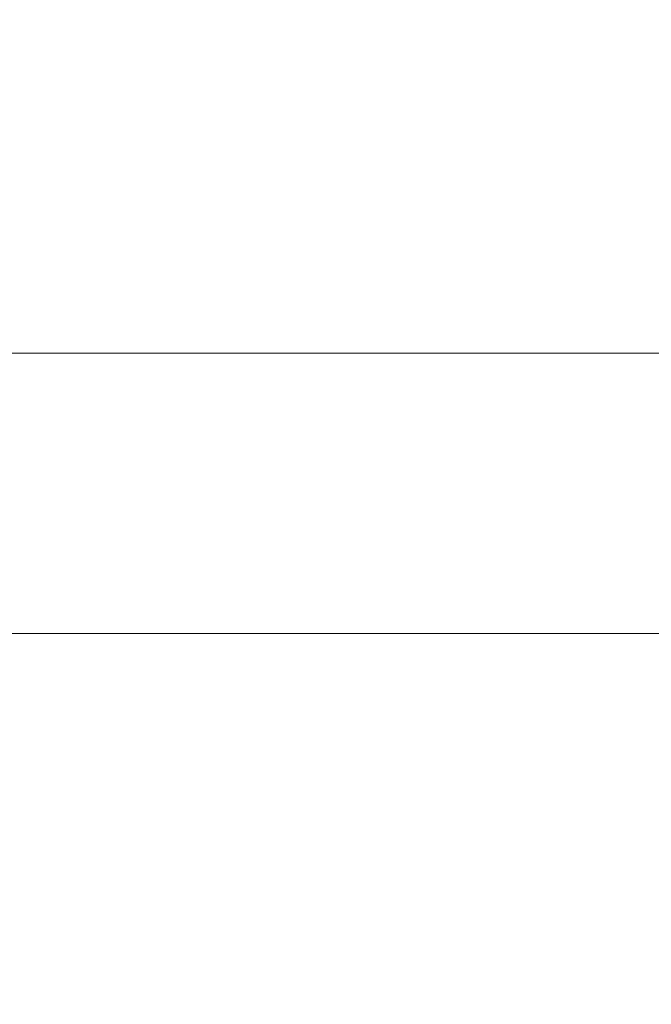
# Model space of a CAD drawing. Header units: centimetres. Extents: x -17.4 to 18.6, y -72.7 to -70.7.
# Tile 39 of 256: x -17.418782 to -17.418645, y -71.217859 to -71.217645. Entities that reach past the tile are written whole.
import ezdxf

# ---------------------------------------------------------------- set-up
doc = ezdxf.new("R2010")
doc.units = ezdxf.units.CM
doc.header["$LTSCALE"] = 2.54
doc.layers.add('Lucido design-1', color=7, linetype='Continuous')

# ---------------------------------------------------------------- blocks, each defined once
blk = doc.blocks.new('Gruppo-7-1')
at = {"color": 178, "linetype": 'Continuous', "lineweight": 9}
for points in [[(18.58108023, -71.21777832, -1972.53718039), (-17.41891977, -71.21777832, -1972.53718039), (-17.41891977, -71.21624979, -1972.53717339), (18.58108023, -71.21624979, -1972.53717339)], [(18.58108023, -71.21688394, -1972.31783567), (-17.41891977, -71.21688394, -1972.31783567), (-17.41891977, -71.2177174, -1972.31774971), (18.58108023, -71.2177174, -1972.31774971)], [(18.58108023, -71.2177174, -1972.31774971), (-17.41891977, -71.2177174, -1972.31774971), (-17.41891977, -71.21855059, -1972.31766128), (18.58108023, -71.21855059, -1972.31766128)], [(18.58108023, -71.21930686, -1972.53718272), (-17.41891977, -71.21930686, -1972.53718272), (-17.41891977, -71.21777832, -1972.53718039), (18.58108023, -71.21777832, -1972.53718039)]]:
    blk.add_3dface(points, dxfattribs=at)
blk = doc.blocks.new('Gruppo-8-1')
at = {"color": 1}
blk.add_blockref('Gruppo-7-1', (0, 0), dxfattribs=at)

msp = doc.modelspace()

# ---------------------------------------------------------------- block references
at = {"layer": 'Lucido design-1', "color": 1, "true_color": 0xff0000}
msp.add_blockref('Gruppo-8-1', (0, 0), dxfattribs=at)

doc.saveas('drawing.dxf')
